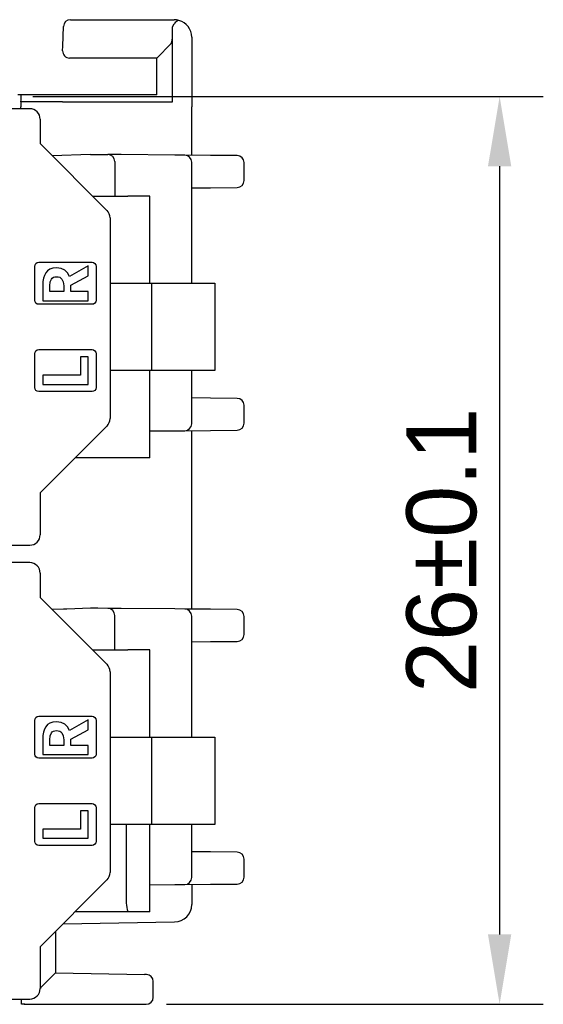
# Model space of a CAD drawing. Header units: millimetres. Extents: x 0 to 427, y 0 to 299.
# Tile 12 of 37: x 190 to 205, y 50 to 79. Entities that reach past the tile are written whole.
import ezdxf

# ---------------------------------------------------------------- set-up
doc = ezdxf.new("R2010")
doc.units = ezdxf.units.MM
doc.header["$LTSCALE"] = 23.1
doc.header["$MEASUREMENT"] = 0
doc.header["$PDSIZE"] = -5
doc.layers.add('IQC尺寸', color=3, linetype='Continuous', lineweight=18)
doc.layers.add('Layer0000', color=7, linetype='Continuous', lineweight=25)
doc.layers.add('LAYER_1', color=7, linetype='Continuous')
doc.dimstyles.new('+-0.05', dxfattribs={"dimtxt": 2, "dimasz": 2, "dimexe": 1.25, "dimexo": 0.625, "dimtad": 1, "dimdsep": 46, "dimtxsty": 'Standard', "dimcen": 1.5, "dimdle": 4, "dimadec": 0, "dimazin": 0, "dimtol": 1, "dimtp": 0.05, "dimtm": 0.05, "dimtfac": 1, "dimtmove": 0, "dimatfit": 3, "dimfxl": 1, "dimtolj": 1, "dimarcsym": 0})

# ---------------------------------------------------------------- blocks, each defined once
blk = doc.blocks.new('*D32')
at = {"layer": 'Defpoints', "color": 0}
for p in [(189.315, 76.428), (193.134, 50.428), (203.298, 50.428)]:
    blk.add_point(p, dxfattribs=at)
at = {"layer": 'IQC尺寸', "color": 0, "lineweight": -2}
for p, q in [((189.94, 76.428), (204.548, 76.428)), ((203.298, 74.428), (203.298, 52.428)), ((193.759, 50.428), (204.548, 50.428))]:
    blk.add_line(p, q, dxfattribs=at)
at = {"layer": 'IQC尺寸', "color": 0}
for points in [[(203.631, 74.428), (202.964, 74.428), (203.298, 76.428)], [(202.964, 52.428), (203.631, 52.428), (203.298, 50.428)]]:
    blk.add_solid(points, dxfattribs=at)
at = {"layer": 'IQC尺寸', "color": 0, "insert": (201.643, 63.428), "char_height": 2, "attachment_point": 5, "rotation": 90}
blk.add_mtext('\\A1;26%%p0.1', dxfattribs=at)

msp = doc.modelspace()

# ---------------------------------------------------------------- linework, layer by layer
at = {"layer": 'Layer0000', "color": 7, "linetype": 'Continuous', "lineweight": 25}
for p, q in [((190.796, 77.872), (190.816, 78.435)), ((191.015, 78.628), (193.984, 78.628)), ((193.934, 78.428), (193.984, 78.509)), ((193.934, 78.155), (193.934, 78.428)), ((193.934, 76.278), (193.934, 78.155)), ((194.484, 78.128), (194.484, 76.128)), ((190.791, 77.735), (190.796, 77.872)), ((193.484, 77.528), (193.9, 77.943)), ((193.484, 77.528), (190.991, 77.528)), ((193.484, 76.478), (193.484, 77.528)), ((189.6, 76.478), (189.507, 76.478)), ((190.784, 76.478), (189.6, 76.478)), ((193.484, 76.478), (190.784, 76.478)), ((189.598, 76.278), (189.597, 76.128)), ((190.784, 76.278), (189.598, 76.278)), ((190.784, 76.278), (193.934, 76.278)), ((189.848, 76.078), (119.002, 76.078)), ((189.597, 76.078), (189.597, 76.128)), ((194.484, 74.746), (194.484, 76.128)), ((190.148, 75.778), (190.148, 75.078)), ((190.148, 75.078), (192.06, 73.166)), ((191.584, 74.771), (190.493, 74.733)), ((191.584, 74.771), (192.086, 74.766)), ((192.465, 74.763), (192.086, 74.766)), ((194.001, 74.75), (192.465, 74.763)), ((194.286, 74.747), (194.001, 74.75)), ((195.027, 74.741), (194.286, 74.747)), ((195.786, 74.734), (195.027, 74.741)), ((192.284, 74.566), (192.284, 73.578)), ((194.484, 71.078), (194.484, 74.547)), ((195.984, 74.021), (195.984, 74.534)), ((194.484, 73.81), (195.027, 73.815)), ((195.027, 73.815), (195.786, 73.821)), ((191.648, 73.578), (192.655, 73.578)), ((193.278, 73.578), (192.655, 73.578)), ((193.283, 73.578), (193.278, 73.578)), ((193.283, 71.078), (193.283, 73.578)), ((192.148, 72.954), (192.148, 67.202)), ((192.148, 71.078), (193.347, 71.078)), ((193.347, 71.078), (195.147, 71.078)), ((193.347, 68.578), (193.347, 71.078)), ((195.147, 71.078), (195.147, 68.578)), ((193.347, 68.578), (192.148, 68.578)), ((193.283, 66.078), (193.283, 68.578)), ((195.147, 68.578), (193.347, 68.578)), ((194.484, 67.057), (194.484, 68.578)), ((195.027, 67.79), (194.484, 67.794)), ((195.786, 67.783), (195.027, 67.79)), ((195.984, 67.07), (195.984, 67.583)), ((192.06, 66.99), (190.148, 65.078)), ((193.283, 66.848), (194.001, 66.855)), ((194.001, 66.855), (194.286, 66.857)), ((194.286, 66.857), (195.027, 66.864)), ((194.484, 67.057), (194.484, 67.055)), ((194.484, 61.746), (194.484, 66.859)), ((195.027, 66.864), (195.786, 66.87)), ((192.655, 66.078), (191.148, 66.078)), ((193.278, 66.078), (192.655, 66.078)), ((193.283, 66.078), (193.278, 66.078)), ((190.148, 65.078), (190.148, 63.878)), ((119.002, 63.578), (189.848, 63.578)), ((189.848, 63.078), (119.002, 63.078)), ((190.148, 62.778), (190.148, 62.078)), ((190.148, 62.078), (192.06, 60.166)), ((191.584, 61.771), (190.909, 61.747)), ((191.801, 61.769), (191.584, 61.771)), ((192.086, 61.766), (191.801, 61.769)), ((192.465, 61.763), (192.086, 61.766)), ((194.001, 61.75), (192.465, 61.763)), ((190.812, 61.744), (190.493, 61.733)), ((190.909, 61.747), (190.812, 61.744)), ((192.284, 60.578), (192.284, 61.566)), ((194.286, 61.747), (194.001, 61.75)), ((195.027, 61.741), (194.286, 61.747)), ((194.484, 58.078), (194.484, 61.547)), ((195.786, 61.734), (195.027, 61.741)), ((195.984, 61.021), (195.984, 61.534)), ((194.484, 60.81), (195.027, 60.815)), ((195.027, 60.815), (195.786, 60.821)), ((191.648, 60.578), (192.655, 60.578)), ((193.278, 60.578), (192.655, 60.578)), ((193.283, 60.578), (193.278, 60.578)), ((193.283, 58.078), (193.283, 60.578)), ((192.148, 59.954), (192.148, 54.202)), ((192.148, 58.078), (193.347, 58.078)), ((193.347, 58.078), (195.147, 58.078)), ((193.347, 55.578), (193.347, 58.078)), ((195.147, 58.078), (195.147, 55.578)), ((193.347, 55.578), (192.148, 55.578)), ((192.611, 55.578), (192.611, 53.578)), ((193.283, 53.078), (193.283, 55.578)), ((195.147, 55.578), (193.347, 55.578)), ((194.484, 54.057), (194.484, 55.578)), ((195.027, 54.79), (194.484, 54.794)), ((195.786, 54.783), (195.027, 54.79)), ((195.984, 54.07), (195.984, 54.583)), ((192.06, 53.99), (190.148, 52.078)), ((194.286, 53.857), (195.027, 53.864)), ((194.484, 54.057), (194.484, 54.055)), ((195.027, 53.864), (195.786, 53.87)), ((193.283, 53.848), (194.001, 53.855)), ((194.001, 53.855), (194.286, 53.857)), ((194.484, 53.859), (194.484, 53.291)), ((192.655, 53.078), (191.148, 53.078)), ((193.278, 53.078), (192.655, 53.078)), ((193.283, 53.078), (193.278, 53.078)), ((194.484, 53.284), (194.484, 53.291)), ((194.484, 53.284), (194.484, 53.291)), ((190.802, 52.732), (193.996, 52.787)), ((190.584, 52.514), (190.584, 51.328)), ((190.148, 52.078), (190.148, 50.878)), ((190.584, 51.328), (190.168, 50.912)), ((190.584, 51.328), (193.138, 51.283)), ((193.187, 51.282), (193.138, 51.283)), ((193.384, 50.628), (193.384, 51.082)), ((119.002, 50.578), (189.848, 50.578)), ((189.616, 50.428), (189.614, 50.578)), ((189.638, 50.428), (189.616, 50.428)), ((189.638, 50.428), (189.645, 50.428)), ((189.687, 50.428), (189.645, 50.428)), ((189.687, 50.428), (189.694, 50.428)), ((189.711, 50.428), (189.694, 50.428)), ((189.711, 50.428), (189.761, 50.428)), ((189.761, 50.428), (193.134, 50.428)), ((193.134, 50.428), (193.184, 50.428))]:
    msp.add_line(p, q, dxfattribs=at)
for centre, radius, start, end in [((191.015, 78.428), 0.2, 90, 178), ((194.219, 78.315), 0.31, 108.6424, 140.6004), ((193.984, 78.128), 0.5, 74.2353, 90.005), ((193.984, 78.128), 0.5, 0, 74.1858), ((193.496, 78.117), 0.439, 336.6614, 4.8647), ((190.991, 77.728), 0.2, 178, 268), ((160.97, 76.578), 28.63, 359.4001, 359.7999), ((189.848, 75.778), 0.3, 0, 90), ((192.084, 74.566), 0.2, 0, 89.5), ((194.284, 74.547), 0.2, 0, 89.5), ((195.784, 74.534), 0.2, 0, 89.5), ((195.784, 74.021), 0.2, 270.5, 0), ((191.848, 72.954), 0.3, 0, 45), ((195.784, 67.583), 0.2, 0, 89.5), ((191.848, 67.202), 0.3, 315, 0), ((194.284, 67.057), 0.2, 270.5, 0), ((195.784, 67.07), 0.2, 270.5, 0), ((189.848, 63.878), 0.3, 270, 0), ((189.848, 62.778), 0.3, 0, 90), ((192.084, 61.566), 0.2, 0, 89.5), ((194.284, 61.547), 0.2, 0, 89.5), ((195.784, 61.534), 0.2, 0, 89.5), ((195.784, 61.021), 0.2, 270.5, 0), ((191.848, 59.954), 0.3, 0, 45), ((195.784, 54.583), 0.2, 0, 89.5), ((191.848, 54.202), 0.3, 315, 0), ((194.284, 54.057), 0.2, 270.5, 0), ((195.784, 54.07), 0.2, 270.5, 0), ((194.08, 53.455), 1.474, 175.2312, 194.8342), ((193.987, 53.284), 0.497, 271, 0.0002), ((193.184, 51.082), 0.2, 0, 89), ((189.848, 50.878), 0.3, 270, 0), ((190.236, 50.86), 0.0856, 142.4803, 168.4821), ((193.184, 50.628), 0.2, 270, 0)]:
    msp.add_arc(centre, radius, start, end, dxfattribs=at)
at = {"layer": 'LAYER_1'}
for points in [[(189.991, 70.596), (189.991, 71.56), (190.001, 71.606), (190.027, 71.644), (190.065, 71.67), (190.111, 71.68), (191.631, 71.68), (191.677, 71.67), (191.716, 71.644), (191.741, 71.606), (191.751, 71.56), (191.751, 70.596), (191.741, 70.549), (191.716, 70.511), (191.677, 70.485), (191.631, 70.476), (190.111, 70.476), (190.065, 70.485), (190.027, 70.511), (190.001, 70.549), (189.991, 70.596)], [(191.521, 71.577), (190.989, 71.273), (190.933, 71.374), (190.853, 71.453), (190.747, 71.503), (190.614, 71.521), (190.512, 71.511), (190.427, 71.483), (190.359, 71.438), (190.306, 71.378), (190.267, 71.306), (190.241, 71.223), (190.226, 71.131), (190.221, 71.032), (190.221, 70.579), (191.521, 70.579), (191.521, 70.839), (191.029, 70.839), (191.029, 71.02), (191.521, 71.287), (191.521, 71.577)], [(190.427, 70.839), (190.427, 71.007), (190.436, 71.118), (190.468, 71.199), (190.493, 71.228), (190.526, 71.249), (190.566, 71.262), (190.614, 71.266), (190.663, 71.262), (190.706, 71.249), (190.742, 71.228), (190.771, 71.199), (190.81, 71.118), (190.824, 71.007), (190.824, 70.839), (190.427, 70.839)], [(189.991, 68.095), (189.991, 69.059), (190.001, 69.106), (190.027, 69.144), (190.065, 69.17), (190.111, 69.179), (191.631, 69.179), (191.678, 69.17), (191.716, 69.144), (191.741, 69.106), (191.751, 69.059), (191.751, 68.095), (191.741, 68.049), (191.716, 68.011), (191.678, 67.985), (191.631, 67.975), (190.111, 67.975), (190.065, 67.985), (190.027, 68.011), (190.001, 68.049), (189.991, 68.095)], [(191.521, 68.184), (191.521, 68.971), (191.303, 68.971), (191.303, 68.444), (190.221, 68.444), (190.221, 68.184), (191.521, 68.184)], [(189.991, 57.596), (189.991, 58.56), (190.001, 58.606), (190.027, 58.644), (190.065, 58.67), (190.111, 58.68), (191.631, 58.68), (191.677, 58.67), (191.716, 58.644), (191.741, 58.606), (191.751, 58.56), (191.751, 57.596), (191.741, 57.549), (191.716, 57.511), (191.677, 57.485), (191.631, 57.476), (190.111, 57.476), (190.065, 57.485), (190.027, 57.511), (190.001, 57.549), (189.991, 57.596)], [(191.521, 58.577), (190.989, 58.273), (190.933, 58.374), (190.853, 58.453), (190.747, 58.503), (190.614, 58.521), (190.512, 58.511), (190.427, 58.483), (190.359, 58.438), (190.306, 58.378), (190.267, 58.306), (190.241, 58.223), (190.226, 58.131), (190.221, 58.032), (190.221, 57.579), (191.521, 57.579), (191.521, 57.839), (191.029, 57.839), (191.029, 58.02), (191.521, 58.287), (191.521, 58.577)], [(190.427, 57.839), (190.427, 58.007), (190.436, 58.118), (190.468, 58.199), (190.493, 58.228), (190.526, 58.249), (190.566, 58.262), (190.614, 58.266), (190.663, 58.262), (190.706, 58.249), (190.742, 58.228), (190.771, 58.199), (190.81, 58.118), (190.824, 58.007), (190.824, 57.839), (190.427, 57.839)], [(189.991, 55.095), (189.991, 56.059), (190.001, 56.106), (190.027, 56.144), (190.065, 56.17), (190.111, 56.179), (191.631, 56.179), (191.678, 56.17), (191.716, 56.144), (191.741, 56.106), (191.751, 56.059), (191.751, 55.095), (191.741, 55.049), (191.716, 55.011), (191.678, 54.985), (191.631, 54.975), (190.111, 54.975), (190.065, 54.985), (190.027, 55.011), (190.001, 55.049), (189.991, 55.095)], [(191.521, 55.184), (191.521, 55.971), (191.303, 55.971), (191.303, 55.444), (190.221, 55.444), (190.221, 55.184), (191.521, 55.184)]]:
    msp.add_lwpolyline(points, close=True, dxfattribs=at)

# ---------------------------------------------------------------- dimensions: what is measured, and where the dimension line sits
at = {"layer": 'IQC尺寸'}
dim = msp.add_linear_dim(base=(203.298, 50.428), p1=(189.315, 76.428), p2=(193.134, 50.428), angle=90, text='<>%%p0.1', dimstyle='+-0.05', override={"dimgap": 0.625, "dimtad": 1, "dimjust": 0, "dimdec": 2, "dimlfac": 1, "dimpost": '<>', "dimse1": 0, "dimse2": 0, "dimsd1": 0, "dimsd2": 0, "dimtol": 0, "dimlim": 0, "dimtofl": 1, "dimtvp": 0.1, "dimarcsym": 1}, dxfattribs=at)
dim.commit()
dim.dimension.update_dxf_attribs({"geometry": '*D32', "text_midpoint": (201.643, 63.428)})

doc.saveas('drawing.dxf')
